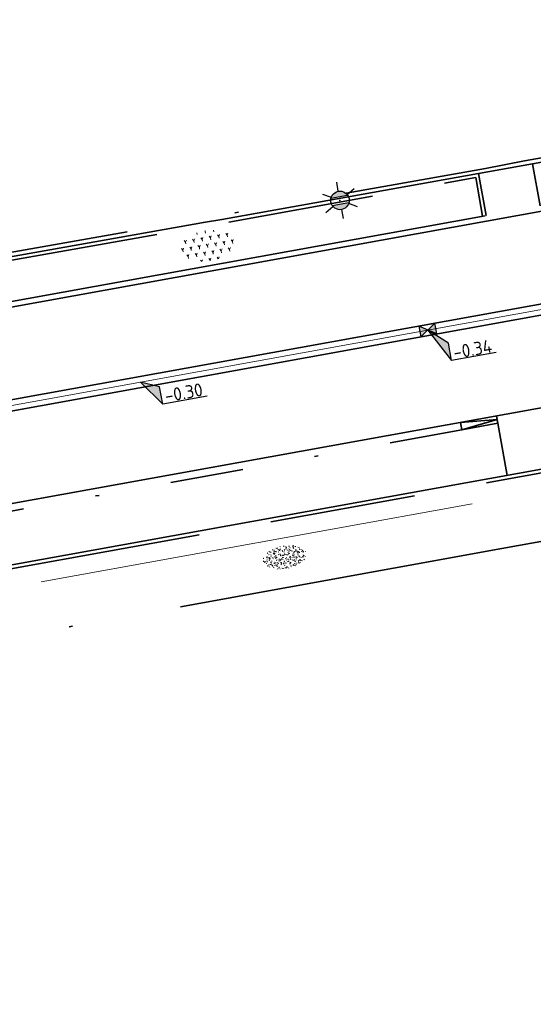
# Model space of a CAD drawing. Header units: metres. Extents: x 0 to 269924, y 0 to 933292.
# Tile 178 of 247: x 134908 to 134922, y 466624 to 466650. Entities that reach past the tile are written whole.
import ezdxf
from ezdxf import colors
from ezdxf.entities.mleader import LeaderData, LeaderLine
from ezdxf.enums import TextEntityAlignment as Align
from ezdxf.math import Vec2, Vec3

# ---------------------------------------------------------------- set-up
doc = ezdxf.new("R2010")
doc.units = ezdxf.units.M
for name, pattern in [('VH-GELEIDEBAND', [6, 2, -2, 0, -2]), ('VH-OPSLUITBAND_100X200', [16, 8, -2, 4, -2]), ('VH-OPSLUITBAND_150X250', [24, 16, -2, 4, -2]), ('XX-HIDDEN', [4, 2, -2]), ('XX-PROJECTGRENS', [18, 12, -3, 0, -3])]:
    doc.linetypes.add(name, pattern=pattern)
for name, color, linetype, lineweight, true_color in [('N-WE-GR-BEPLANTING-S', 7, 'Continuous', 18, 0x00a57c), ('N-WE-GR-GRAS-S', 7, 'Continuous', 18, 0x00a500), ('N-WE-RI-HWA_KOLK-S', 150, 'Continuous', 25, 0x007fff), ('N-WE-RI-HWA_STROOMRICHTING-S', 150, 'Continuous', 25, 0x007fff)]:
    doc.layers.add(name, color=color, linetype=linetype, lineweight=lineweight, true_color=true_color)
for name, color, linetype, lineweight in [('N-WE-GR-GRAS-A-200', 62, 'Continuous', 18), ('N-WE-IE-MEUBILAIR_WEGMEUBILAIR_LICHTMAST-S', 7, 'Continuous', 25), ('N-WE-KG-GRENS_PROJECT-G', 7, 'XX-PROJECTGRENS', 35), ('N-WE-VH-GOOT_STRAATBAKSTEEN-G', 170, 'Continuous', 35), ('N-WE-VH-KANTOPSLUITING_GELEIDEBAND_50 200_250-G', 20, 'VH-GELEIDEBAND', 35), ('N-WE-VH-KANTOPSLUITING_OPSLUITBAND_100X200-G', 150, 'VH-OPSLUITBAND_100X200', 35), ('N-WE-VH-KANTOPSLUITING_OPSLUITBAND_150X250-G', 150, 'VH-OPSLUITBAND_150X250', 35), ('N-WE-VH-KANTOPSLUITING_VOORKANTBAND-G', 50, 'Continuous', 35), ('N-WE-VH-MATERIAALGRENS-G', 7, 'XX-HIDDEN', 35), ('N-WE-VH-VERHARDING-T18', 10, 'Continuous', 18), ('N-WE-VH-VERHARDING_ASFALT-S', 7, 'Continuous', 18), ('X-XX-AL-HOOGTELABEL-S', 7, 'Continuous', 25)]:
    doc.layers.add(name, color=color, linetype=linetype, lineweight=lineweight)
doc.layers.add('X-XX-AL-HULPLIJN-G', color=30, linetype='Continuous', lineweight=18, plot=False)
doc.styles.add('NLCS-ISO', font='NLCS-ISO.ttf')
doc.styles.add('NLCS-ISO-M200-T18', font='NLCS-ISO.ttf', dxfattribs={"height": 0.36})

# ---------------------------------------------------------------- blocks, each defined once
blk = doc.blocks.new('*U97')
for p, q in [((2.54, -2.2), (0, 0)), ((0, 0), (2.63, -4.6)), ((2.63, -4.6), (2.54, -2.2)), ((8.83, -4.38), (2.63, -4.6))]:
    blk.add_line(p, q)
blk.add_solid([(2.54, -2.2), (0, 0), (2.63, -4.6)])
at = {"style": 'NLCS-ISO'}
blk.add_attdef('...', text='', height=1.8, rotation=2.0313, dxfattribs=at).set_placement((5.74, -4.91), align=Align.BOTTOM_CENTER)
blk = doc.blocks.new('*U98')
at = {"layer": 'X-XX-AL-HOOGTELABEL-S', "xscale": 0.2, "yscale": 0.2, "zscale": 0.2, "rotation": 357.9686646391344}
blk.add_blockref('*U97', (0, 0), dxfattribs=at).add_auto_attribs({'...': '-0.34'})
blk = doc.blocks.new('*U99')
at = {"layer": 'N-WE-GR-GRAS-A-200', "color": 0, "linetype": 'ByBlock', "lineweight": -2, "transparency": 16777216, "rotation": 10.23988727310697}
blk.add_blockref('*U98', (134918.688, 466641.952), dxfattribs=at)
blk = doc.blocks.new('*U114')
for p, q in [((2.49, -1.03), (0, 0)), ((0, 0), (2.56, -3.43)), ((2.56, -3.43), (2.49, -1.03)), ((8.76, -3.25), (2.56, -3.43))]:
    blk.add_line(p, q)
blk.add_solid([(2.49, -1.03), (0, 0), (2.56, -3.43)])
at = {"style": 'NLCS-ISO'}
blk.add_attdef('...', text='', height=1.8, rotation=1.7023, dxfattribs=at).set_placement((5.68, -3.76), align=Align.BOTTOM_CENTER)
blk = doc.blocks.new('*U115')
at = {"layer": 'X-XX-AL-HOOGTELABEL-S', "xscale": 0.2000000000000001, "yscale": 0.2000000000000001, "zscale": 0.2000000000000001, "rotation": 358.2976530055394}
blk.add_blockref('*U114', (0, 0), dxfattribs=at).add_auto_attribs({'...': '-0.30'})
blk = doc.blocks.new('*U116')
at = {"layer": 'N-WE-VH-VERHARDING_ASFALT-S', "color": 0, "linetype": 'ByBlock', "lineweight": -2, "transparency": 16777216, "rotation": 10.23988727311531}
blk.add_blockref('*U115', (134910.815, 466640.53), dxfattribs=at)
blk = doc.blocks.new('N-SIE-WEG_LICHTMAST-SO')
h = blk.add_hatch(color=256)
h.paths.add_polyline_path([(1.16, 0.5, 0.658505), (-1.16, 0.5)])
h.paths.add_polyline_path([(-1.16, -0.5, 0.658505), (1.16, -0.5)])
at = {"flags": 128}
for points in [[(0, 1.27), (0, 2.53)], [(-2.19, 1.27), (-1.1, 0.63)], [(-1.16, 0.5), (1.16, 0.5)], [(1.1, 0.63), (2.19, 1.27)], [(-2.19, -1.27), (-1.1, -0.63)], [(-1.16, -0.5), (1.16, -0.5)], [(0, -1.27), (0, -2.53)], [(2.19, -1.27), (1.1, -0.63)]]:
    blk.add_lwpolyline(points, dxfattribs=at)
at = {"ltscale": 0.5}
blk.add_circle((0, 0), 1.27, dxfattribs=at)
at = {"style": 'NLCS-ISO'}
blk.add_attdef('TYPE', text='', height=1.8, dxfattribs=at).set_placement((0, 2.53), align=Align.BOTTOM_CENTER)
blk = doc.blocks.new('N-SRI-KOLK_STRAAT_450X300-SO')
h = blk.add_hatch(color=256)
h.dxf.hatch_style = 1
h.paths.add_polyline_path([(0, 0), (-1.125, 0.75), (-1.125, -0.75)])
h.paths.add_polyline_path([(1.125, -0.75), (1.125, 0.75), (0, 0)])
for p, q in [((-1.125, -0.75), (1.125, 0.75)), ((1.125, -0.75), (-1.125, 0.75))]:
    blk.add_line(p, q)
at = {"flags": 128}
blk.add_lwpolyline([(-1.125, -0.75), (1.125, -0.75), (1.125, 0.75), (-1.125, 0.75)], close=True, dxfattribs=at)
blk = doc.blocks.new('SGR-BEPLANTING_SOORT_01-SO')
for p, q in [((-0.577, 0.993), (-0.577, 0.875)), ((0, 1), (-0.022, 1.038)), ((0, 1), (0.022, 1.038)), ((0, 1), (0, 0.875)), ((0.577, 0.992), (0.577, 0.875)), ((-1.732, 0), (-1.804, 0.125)), ((-1.732, 0), (-1.66, 0.125)), ((-1.732, 0), (-1.732, -0.125)), ((-1.443, 0.5), (-1.516, 0.625)), ((-1.443, 0.5), (-1.371, 0.625)), ((-1.443, 0.5), (-1.443, 0.375)), ((-1.155, 0), (-1.227, 0.125)), ((-1.155, 0), (-1.083, 0.125)), ((-1.155, 0), (-1.155, -0.125)), ((-0.866, 0.5), (-0.938, 0.625)), ((-0.866, 0.5), (-0.794, 0.625)), ((-0.866, 0.5), (-0.866, 0.375)), ((-0.577, 0), (-0.65, 0.125)), ((-0.577, 0), (-0.505, 0.125)), ((-0.577, 0), (-0.577, -0.125)), ((-0.289, 0.5), (-0.361, 0.625)), ((-0.289, 0.5), (-0.217, 0.625)), ((-0.289, 0.5), (-0.289, 0.375)), ((0, 0), (-0.072, 0.125)), ((0, 0), (0.072, 0.125)), ((0, 0), (0, -0.125)), ((0.289, 0.5), (0.217, 0.625)), ((0.289, 0.5), (0.361, 0.625)), ((0.289, 0.5), (0.289, 0.375)), ((0.577, 0), (0.505, 0.125)), ((0.577, 0), (0.65, 0.125)), ((0.577, 0), (0.577, -0.125)), ((0.866, 0.5), (0.794, 0.625)), ((0.866, 0.5), (0.938, 0.625)), ((0.866, 0.5), (0.866, 0.375)), ((1.155, 0), (1.083, 0.125)), ((1.155, 0), (1.227, 0.125)), ((1.155, 0), (1.155, -0.125)), ((1.443, 0.5), (1.371, 0.625)), ((1.443, 0.5), (1.516, 0.625)), ((1.443, 0.5), (1.443, 0.375)), ((1.732, 0), (1.66, 0.125)), ((1.732, 0), (1.804, 0.125)), ((1.732, 0), (1.732, -0.125)), ((-1.443, -0.5), (-1.516, -0.375)), ((-1.443, -0.5), (-1.371, -0.375)), ((-1.443, -0.5), (-1.443, -0.625)), ((-0.866, -0.5), (-0.938, -0.375)), ((-0.866, -0.5), (-0.794, -0.375)), ((-0.866, -0.5), (-0.866, -0.625)), ((-0.289, -0.5), (-0.361, -0.375)), ((-0.289, -0.5), (-0.217, -0.375)), ((-0.289, -0.5), (-0.289, -0.625)), ((0.289, -0.5), (0.217, -0.375)), ((0.289, -0.5), (0.361, -0.375)), ((0.289, -0.5), (0.289, -0.625)), ((0.866, -0.5), (0.794, -0.375)), ((0.866, -0.5), (0.938, -0.375)), ((0.866, -0.5), (0.866, -0.625)), ((1.443, -0.5), (1.371, -0.375)), ((1.443, -0.5), (1.516, -0.375)), ((1.443, -0.5), (1.443, -0.625)), ((-0.581, -0.994), (-0.65, -0.875)), ((-0.574, -0.995), (-0.505, -0.875)), ((0, -1), (-0.072, -0.875)), ((0, -1), (0.072, -0.875)), ((0, -1), (0, -1.039)), ((0.574, -0.994), (0.505, -0.875)), ((0.582, -0.993), (0.65, -0.875))]:
    blk.add_line(p, q)
at = {"style": 'NLCS-ISO'}
blk.add_attdef('TYPE', text='', height=0.5, dxfattribs=at).set_placement((3.471, -0.016), align=Align.MIDDLE_CENTER)
blk = doc.blocks.new('SGR-GRAS_01-SO')
at = {"ltscale": 0.1}
for p, q in [((-0.576, 0.919), (-0.64, 0.957)), ((-0.562, 0.919), (-0.509, 0.972)), ((-0.212, 0.998), (-0.269, 1.031)), ((0.073, 0.993), (0.138, 1.031)), ((0.239, 0.923), (0.312, 0.942)), ((0.594, 0.925), (0.522, 0.945)), ((0.912, 0.894), (0.907, 0.925)), ((1.012, 0.869), (0.947, 0.906)), ((-1.964, -0.07), (-1.977, 0.004)), ((-1.93, 0.188), (-1.925, 0.244)), ((-1.893, 0.237), (-1.921, 0.253)), ((-1.668, 0.023), (-1.595, 0.043)), ((-1.596, 0.241), (-1.649, 0.294)), ((-1.53, 0.316), (-1.595, 0.353)), ((-1.448, 0.644), (-1.521, 0.664)), ((-1.517, 0.187), (-1.442, 0.187)), ((-1.469, 0.576), (-1.482, 0.65)), ((-1.358, 0.206), (-1.431, 0.226)), ((-1.427, 0.476), (-1.354, 0.496)), ((-1.421, 0.131), (-1.356, 0.168)), ((-1.369, 0.009), (-1.382, 0.083)), ((-1.375, 0.106), (-1.322, 0.159)), ((-1.334, 0.111), (-1.328, 0.186)), ((-1.302, 0.761), (-1.324, 0.774)), ((-1.284, 0.684), (-1.278, 0.759)), ((-1.167, 0.395), (-1.232, 0.432)), ((-1.172, 0.241), (-1.225, 0.294)), ((-1.154, 0.647), (-1.207, 0.7)), ((-1.112, 0.172), (-1.04, 0.192)), ((-1.032, 0.028), (-1.097, 0.066)), ((-0.939, 0.84), (-1.004, 0.878)), ((-0.968, 0.512), (-0.915, 0.565)), ((-0.893, 0.496), (-0.965, 0.515)), ((-0.942, 0.187), (-0.867, 0.187)), ((-0.923, 0.418), (-0.858, 0.456)), ((-0.892, 0.812), (-0.817, 0.812)), ((-0.873, 0.655), (-0.886, 0.729)), ((-0.803, 0.057), (-0.875, 0.077)), ((-0.871, 0.625), (-0.799, 0.644)), ((-0.804, 0.474), (-0.869, 0.511)), ((-0.747, 0.241), (-0.8, 0.294)), ((-0.773, 0.089), (-0.786, 0.163)), ((-0.73, 0.647), (-0.783, 0.7)), ((-0.739, 0.034), (-0.732, 0.109)), ((-0.669, 0.107), (-0.734, 0.145)), ((-0.689, 0.607), (-0.682, 0.682)), ((-0.557, 0.321), (-0.485, 0.34)), ((-0.441, 0.553), (-0.506, 0.59)), ((-0.427, 0.785), (-0.499, 0.804)), ((-0.425, 0.706), (-0.36, 0.743)), ((-0.337, 0.347), (-0.41, 0.366)), ((-0.323, 0.241), (-0.376, 0.294)), ((-0.306, 0.186), (-0.371, 0.224)), ((-0.367, 0.187), (-0.292, 0.187)), ((-0.305, 0.647), (-0.358, 0.7)), ((-0.317, 0.812), (-0.242, 0.812)), ((-0.316, 0.774), (-0.244, 0.793)), ((-0.278, 0.735), (-0.291, 0.809)), ((-0.243, 0.017), (-0.17, 0.036)), ((-0.178, 0.169), (-0.191, 0.242)), ((-0.078, 0.632), (-0.143, 0.669)), ((-0.143, -0.043), (-0.137, 0.032)), ((-0.093, 0.53), (-0.087, 0.604)), ((-0.085, 0.159), (-0.032, 0.212)), ((-0.069, 0.189), (-0.004, 0.227)), ((0.057, 0.265), (-0.008, 0.303)), ((-0.002, 0.47), (0.071, 0.489)), ((0.101, 0.241), (0.048, 0.294)), ((0.128, 0.636), (0.056, 0.656)), ((0.119, 0.647), (0.066, 0.7)), ((0.218, 0.198), (0.146, 0.217)), ((0.208, 0.187), (0.283, 0.187)), ((0.286, 0.711), (0.221, 0.748)), ((0.258, 0.812), (0.333, 0.812)), ((0.317, 0.814), (0.304, 0.888)), ((0.313, 0.166), (0.385, 0.185)), ((0.322, 0.565), (0.375, 0.618)), ((0.42, 0.344), (0.355, 0.382)), ((0.417, 0.248), (0.404, 0.322)), ((0.429, 0.477), (0.494, 0.514)), ((0.526, 0.241), (0.472, 0.294)), ((0.543, 0.647), (0.49, 0.7)), ((0.555, -0.022), (0.49, 0.015)), ((0.502, 0.452), (0.509, 0.527)), ((0.554, 0.619), (0.626, 0.638)), ((0.649, 0.79), (0.584, 0.827)), ((0.684, 0.487), (0.611, 0.507)), ((0.774, 0.049), (0.701, 0.069)), ((0.784, 0.423), (0.719, 0.461)), ((0.783, 0.187), (0.858, 0.187)), ((0.833, 0.812), (0.908, 0.812)), ((0.918, 0.057), (0.853, 0.094)), ((0.868, 0.315), (0.941, 0.334)), ((0.95, 0.241), (0.897, 0.294)), ((0.967, 0.647), (0.914, 0.7)), ((0.927, 0.764), (0.992, 0.802)), ((1.012, 0.328), (0.999, 0.402)), ((1.15, 0.777), (1.077, 0.796)), ((1.147, 0.502), (1.082, 0.54)), ((1.098, 0.375), (1.104, 0.45)), ((1.109, 0.767), (1.182, 0.787)), ((1.239, 0.338), (1.167, 0.358)), ((1.183, 0.011), (1.255, 0.03)), ((1.206, 0.212), (1.259, 0.265)), ((1.282, 0.136), (1.217, 0.173)), ((1.283, 0.248), (1.348, 0.286)), ((1.374, 0.241), (1.321, 0.294)), ((1.392, 0.647), (1.339, 0.7)), ((1.358, 0.187), (1.433, 0.187)), ((1.424, 0.463), (1.496, 0.483)), ((1.51, 0.581), (1.445, 0.619)), ((1.645, 0.215), (1.58, 0.252)), ((1.607, 0.407), (1.594, 0.481)), ((1.693, 0.298), (1.7, 0.373)), ((1.795, 0.19), (1.722, 0.209)), ((1.738, 0.159), (1.81, 0.179)), ((1.798, 0.241), (1.745, 0.294)), ((1.933, 0.187), (1.948, 0.187)), ((-1.918, -0.157), (-1.854, -0.119)), ((-1.824, -0.083), (-1.897, -0.064)), ((-1.759, -0.13), (-1.823, -0.092)), ((-1.782, -0.301), (-1.729, -0.248)), ((-1.624, -0.496), (-1.689, -0.459)), ((-1.631, -0.572), (-1.684, -0.519)), ((-1.613, -0.166), (-1.667, -0.113)), ((-1.567, -0.438), (-1.492, -0.438)), ((-1.535, -0.657), (-1.498, -0.636)), ((-1.395, -0.051), (-1.46, -0.013)), ((-1.385, -0.462), (-1.378, -0.387)), ((-1.353, -0.281), (-1.281, -0.261)), ((-1.269, -0.232), (-1.341, -0.212)), ((-1.261, -0.417), (-1.326, -0.38)), ((-1.269, -0.557), (-1.282, -0.483)), ((-1.207, -0.572), (-1.26, -0.519)), ((-1.179, -0.67), (-1.252, -0.651)), ((-1.189, -0.166), (-1.242, -0.113)), ((-1.126, -0.784), (-1.191, -0.746)), ((-1.065, -0.386), (-1, -0.348)), ((-1.039, -0.585), (-0.967, -0.565)), ((-0.992, -0.438), (-0.917, -0.438)), ((-0.897, -0.338), (-0.962, -0.301)), ((-0.898, -0.654), (-0.845, -0.601)), ((-0.783, -0.572), (-0.836, -0.519)), ((-0.763, -0.705), (-0.828, -0.667)), ((-0.765, -0.166), (-0.818, -0.113)), ((-0.798, -0.132), (-0.726, -0.112)), ((-0.789, -0.539), (-0.782, -0.464)), ((-0.713, -0.381), (-0.786, -0.361)), ((-0.725, -0.889), (-0.652, -0.869)), ((-0.709, -0.902), (-0.644, -0.864)), ((-0.624, -0.819), (-0.696, -0.799)), ((-0.674, -0.477), (-0.687, -0.403)), ((-0.534, -0.259), (-0.599, -0.222)), ((-0.567, -0.098), (-0.502, -0.061)), ((-0.491, -0.248), (-0.438, -0.195)), ((-0.484, -0.436), (-0.411, -0.416)), ((-0.399, -0.626), (-0.464, -0.588)), ((-0.417, -0.438), (-0.342, -0.438)), ((-0.358, -0.572), (-0.411, -0.519)), ((-0.341, -0.166), (-0.394, -0.113)), ((-0.248, -0.091), (-0.32, -0.072)), ((-0.171, -0.18), (-0.236, -0.143)), ((-0.158, -0.529), (-0.23, -0.51)), ((-0.211, -0.614), (-0.146, -0.577)), ((-0.193, -0.616), (-0.187, -0.541)), ((-0.169, -0.74), (-0.097, -0.72)), ((-0.036, -0.547), (-0.101, -0.509)), ((-0.078, -0.398), (-0.091, -0.324)), ((0.021, -0.964), (0.008, -0.89)), ((0.066, -0.572), (0.013, -0.519)), ((0.084, -0.166), (0.031, -0.113)), ((0.099, -0.913), (0.034, -0.876)), ((0.072, -0.287), (0.144, -0.268)), ((0.192, -0.101), (0.127, -0.064)), ((0.158, -0.438), (0.233, -0.438)), ((0.308, -0.24), (0.235, -0.221)), ((0.327, -0.468), (0.262, -0.43)), ((0.287, -0.327), (0.352, -0.289)), ((0.397, -0.678), (0.325, -0.659)), ((0.386, -0.591), (0.459, -0.572)), ((0.393, -0.601), (0.446, -0.548)), ((0.462, -0.834), (0.397, -0.797)), ((0.402, -0.693), (0.409, -0.618)), ((0.49, -0.572), (0.437, -0.519)), ((0.452, -0.12), (0.459, -0.046)), ((0.508, -0.166), (0.455, -0.113)), ((0.517, -0.318), (0.504, -0.244)), ((0.617, -0.884), (0.604, -0.81)), ((0.69, -0.389), (0.625, -0.351)), ((0.627, -0.138), (0.7, -0.119)), ((0.643, -0.843), (0.708, -0.806)), ((0.701, -0.895), (0.773, -0.876)), ((0.733, -0.438), (0.808, -0.438)), ((0.825, -0.755), (0.76, -0.718)), ((0.785, -0.039), (0.85, -0.002)), ((0.863, -0.389), (0.791, -0.37)), ((0.799, -0.195), (0.852, -0.142)), ((0.914, -0.572), (0.861, -0.519)), ((0.932, -0.166), (0.879, -0.113)), ((0.953, -0.827), (0.88, -0.808)), ((0.942, -0.442), (1.014, -0.423)), ((1.053, -0.31), (0.988, -0.272)), ((0.998, -0.77), (1.004, -0.696)), ((1.048, -0.198), (1.054, -0.123)), ((1.112, -0.239), (1.099, -0.165)), ((1.188, -0.676), (1.123, -0.639)), ((1.141, -0.556), (1.206, -0.518)), ((1.212, -0.805), (1.199, -0.731)), ((1.329, -0.1), (1.256, -0.08)), ((1.256, -0.746), (1.328, -0.727)), ((1.339, -0.572), (1.286, -0.519)), ((1.356, -0.166), (1.303, -0.113)), ((1.308, -0.438), (1.383, -0.438)), ((1.419, -0.538), (1.346, -0.518)), ((1.416, -0.231), (1.351, -0.193)), ((1.551, -0.597), (1.486, -0.56)), ((1.497, -0.293), (1.569, -0.274)), ((1.639, -0.268), (1.704, -0.231)), ((1.643, -0.275), (1.65, -0.2)), ((1.684, -0.547), (1.736, -0.495)), ((1.707, -0.159), (1.694, -0.085)), ((1.713, -0.522), (1.71, -0.519)), ((1.779, -0.152), (1.715, -0.114)), ((1.781, -0.166), (1.728, -0.113)), ((1.884, -0.248), (1.812, -0.229)), ((-0.836, -0.943), (-0.853, -0.926)), ((-0.582, -0.994), (-0.587, -0.97)), ((-0.376, -0.979), (-0.429, -0.926)), ((-0.265, -0.992), (-0.33, -0.955)), ((-0.068, -0.968), (-0.141, -0.948)), ((-0.014, -1.008), (0.039, -0.955)), ((0.048, -0.979), (-0.005, -0.926)), ((0.172, -1.037), (0.218, -1.024)), ((0.472, -0.979), (0.419, -0.926)), ((0.856, -0.938), (0.844, -0.926))]:
    blk.add_line(p, q, dxfattribs=at)
at = {"ltscale": 0.1, "style": 'NLCS-ISO'}
blk.add_attdef('TYPE', text='', height=0.5, dxfattribs=at).set_placement((3.471, -0.016), align=Align.MIDDLE_CENTER)

msp = doc.modelspace()

# ---------------------------------------------------------------- linework, layer by layer
at = {"layer": 'N-WE-KG-GRENS_PROJECT-G', "flags": 128}
msp.add_lwpolyline([(133942.152, 466524.013), (133955.533, 466522.507), (133956.145, 466521.626), (133962.811, 466521.355), (133963.543, 466522.67), (133965.054, 466522.563), (133965.551, 466521.193), (133981.5, 466520.334), (133981.565, 466520.896), (133982.028, 466520.86), (133994.134, 466520.33), (133994.151, 466519.671), (134009.067, 466519.478), (134013.911, 466519.512), (134027.732, 466519.636), (134028.693, 466519.554), (134034.796, 466519.611), (134050.86, 466519.659), (134068.501, 466520.152), (134071.254, 466520.237), (134077.26, 466520.692), (134094.041, 466522.635), (134101.385, 466523.282), (134101.428, 466523.91), (134128.995, 466527.092), (134141.938, 466528.627), (134148.421, 466529.392), (134148.476, 466529.087), (134157.108, 466530.24), (134157.762, 466530.339), (134157.953, 466529.076), (134163.706, 466529.946), (134172.69, 466531.055), (134201.838, 466535.069), (134202.197, 466534.878), (134203.304, 466535.042), (134208.161, 466535.722), (134214.682, 466536.673), (134215.15, 466536.846), (134235.766, 466539.754), (134239.587, 466540.449), (134251.117, 466542.218), (134251.536, 466542.09), (134264.479, 466543.833), (134264.487, 466544.317), (134273.56, 466545.641), (134273.608, 466545.287), (134285.679, 466546.863), (134299.118, 466548.971), (134309.192, 466550.345), (134329.805, 466553.659), (134341.526, 466555.206), (134346.97, 466556.112), (134351.977, 466556.025), (134358.949, 466556.887), (134359.186, 466557.313), (134365.426, 466557.917), (134389.225, 466560.758), (134395.395, 466561.519), (134400.633, 466562.019), (134418.638, 466563.907), (134426.404, 466566.343), (134432.472, 466567.14), (134437.532, 466567.422), (134444.848, 466568.25), (134448.277, 466568.388), (134484.594, 466572.762), (134486.539, 466572.966), (134490.599, 466573.546), (134498.499, 466574.536), (134514.318, 466576.701), (134542.397, 466581.367), (134546.702, 466582.122), (134551.593, 466582.441), (134551.871, 466583.179), (134557.906, 466584.406), (134558.276, 466584.115), (134567.36, 466586.004), (134582.717, 466588.715), (134583.108, 466588.972), (134590.444, 466590.398), (134630.038, 466598.271), (134633.264, 466598.923), (134632.087, 466604.993), (134646.051, 466607.537), (134647.414, 466607.429), (134666.972, 466611.405), (134675.342, 466617.463), (134674.819, 466607.593), (134696.995, 466610.537), (134702.172, 466611.327), (134706.525, 466612.071), (134709.085, 466612.323), (134712.087, 466612.776), (134715, 466613.203), (134716.349, 466613.229), (134723.364, 466613.968), (134738.981, 466616.639), (134746.062, 466617.28), (134746.09, 466616.641), (134760.121, 466618.861), (134759.993, 466619.829), (134768.446, 466621.137), (134784.615, 466623.738), (134787.541, 466625.072), (134796.772, 466626.479), (134796.899, 466625.715), (134813.878, 466628.545), (134820.226, 466629.584), (134847.68, 466634.234), (134881.79, 466639.204), (134881.926, 466639.532), (134884.43, 466640.009), (134893.797, 466641.711), (134903.085, 466643.328), (134904.138, 466643.527), (134920.265, 466646.374), (134921.332, 466646.578), (134937.367, 466649.518), (134938.501, 466649.708), (134961.555, 466654.096), (134967.764, 466655.262), (134974.722, 466656.563), (134984.23, 466658.491), (134992.023, 466659.998), (134995.809, 466660.766), (135000.442, 466661.693), (135009.695, 466663.648), (135010.659, 466663.869), (135018.832, 466665.618), (135021.92, 466666.314), (135034.093, 466668.943), (135034.161, 466668.769), (135043.8, 466670.832), (135059.084, 466674.02), (135068.771, 466676.078), (135083.089, 466679.034), (135091.902, 466680.993), (135097.488, 466682.166), (135104.831, 466683.651), (135116.534, 466686.231), (135119.892, 466686.792), (135126.3, 466688.013), (135127.347, 466688.196), (135130.448, 466688.891), (135135.602, 466689.887), (135140.19, 466691.518), (135166.592, 466696.94), (135182.368, 466700.724), (135201.902, 466704.748), (135203.941, 466705.082), (135209.867, 466705.957), (135217.801, 466707.782), (135228.821, 466709.933), (135242.391, 466712.598), (135277.698, 466719.723), (135279.457, 466720.111), (135279.55, 466721.578), (135288.178, 466723.073), (135350.963, 466735.305), (135501.986, 466763.685), (135501.162, 466761.839), (135525.132, 466766.833), (135533.639, 466768.672), (135569.042, 466775.188), (135582.767, 466777.378), (135584.022, 466777.634), (135585.675, 466776.264, 0.01918), (135652.451, 466792.01), (135652.891, 466793.457), (135660.981, 466795.919), (135661.574, 466796.074), (135664.481, 466796.836), (135665.946, 466796.651), (135673.558, 466799.328), (135680.977, 466801.739), (135687.276, 466804.201), (135692.547, 466806.295), (135705.432, 466809.743), (135712.094, 466810.706), (135728.145, 466817.035), (135760.285, 466825.832), (135773.458, 466829.179), (135789.116, 466834.08), (135813.029, 466842.892), (135823.352, 466846.718), (135839.426, 466852.91), (135860.96, 466860.89), (135867.928, 466863.26), (135895.199, 466872.784), (135899.312, 466861.8), (135873.359, 466852.082), (135873.188, 466848.843), (135867.814, 466846.669), (135856.104, 466842.036), (135847.253, 466838.505), (135830.033, 466832.514), (135818.854, 466828.652), (135812.865, 466826.949), (135808.959, 466825.804), (135805.053, 466824.658), (135770.731, 466814.307), (135766.971, 466812.016), (135761.879, 466808.079), (135757.591, 466807.133), (135743.839, 466803.566), (135724.075, 466798.35), (135721.275, 466798.229), (135720.422, 466801.401), (135715.133, 466799.834), (135698.553, 466794.754), (135698.279, 466793.693), (135686.038, 466790.352), (135686.038, 466789.248), (135686.038, 466787.562), (135681.985, 466786.092), (135677.719, 466785.319), (135623.458, 466770.711), (135607.41, 466767.662), (135584.355, 466763.142), (135577.091, 466761.475), (135570.47, 466760.803), (135524.714, 466753.103), (135522.642, 466752.878), (135515.666, 466751.661), (135498.388, 466748.218), (135460.498, 466741.759), (135438.515, 466737.953), (135402.134, 466731.048), (135401.842, 466732.671), (135396.111, 466731.637), (135390.927, 466730.659), (135374.008, 466727.423), (135342.463, 466720.896), (135337.831, 466720.249), (135332.781, 466719.412), (135316.41, 466716.549), (135312.764, 466716.512), (135301.04, 466714.003), (135296.667, 466713.077), (135288.078, 466711.338), (135288.031, 466710.414), (135288.066, 466708.643), (135283.612, 466707.738), (135244.114, 466700.084), (135242.59, 466702.114), (135218.779, 466697.088), (135216.4, 466696.736), (135207.126, 466694.996), (135197.842, 466693.22), (135196.987, 466690.777), (135188.214, 466689.009), (135186.218, 466690.919), (135157.953, 466685.339), (135157.545, 466682.623), (135152.388, 466681.564), (135151.517, 466683.806), (135135.729, 466680.62), (135134.464, 466677.149), (135128.184, 466675.854), (135125.788, 466678.571), (135109.606, 466675.114), (135107.871, 466673.543), (135107.871, 466672.134), (135099.469, 466670.442), (135080.265, 466666.625), (135079.406, 466666.151), (135069.61, 466664.202), (135057.638, 466661.759), (135035.803, 466657.155), (135033.723, 466658.689), (135013.618, 466654.679), (135014.198, 466652.086), (135012.612, 466651.731), (135012.176, 466654.16), (134999.525, 466651.581), (134981.058, 466648.065), (134978.74, 466647.609), (134978.586, 466647.723), (134973.29, 466646.777), (134967.912, 466645.754), (134966.071, 466645.409), (134952.75, 466642.776), (134952.592, 466643.577), (134951.246, 466643.315), (134944.955, 466642.097), (134940.872, 466641.345), (134939.907, 466640.789), (134925.329, 466637.906), (134925.171, 466637.877), (134925.333, 466636.966), (134925.553, 466635.733), (134922.159, 466635.157), (134921.983, 466636.201), (134920.712, 466635.973), (134906.644, 466633.431), (134906.509, 466633.768), (134899.927, 466632.517), (134896.041, 466630.574), (134862.297, 466626.202), (134861.423, 466623.924), (134854.723, 466622.819), (134853.222, 466624.597), (134834.721, 466621.381), (134818.755, 466618.638), (134803.128, 466616.182), (134801.097, 466614.744), (134787.48, 466613.242), (134768.983, 466610.888), (134755.14, 466609.258), (134754.957, 466609.237), (134754.786, 466610.217), (134731.872, 466606.359), (134713.4, 466603.055), (134699.607, 466600.717), (134685.428, 466598.156), (134675.878, 466596.194), (134672.276, 466595.656), (134668.91, 466595.016), (134645.926, 466591.058), (134638.577, 466590.001), (134611.474, 466584.899), (134601.717, 466583.131), (134600.6, 466582.901), (134592.762, 466581.44), (134575.118, 466578.109), (134569.726, 466577.127), (134558.057, 466574.923), (134547.369, 466573.132), (134538.23, 466571.522), (134531.355, 466570.551), (134524.272, 466569.346), (134519.026, 466568.326), (134515.39, 466567.719), (134505.384, 466563.341), (134500.986, 466562.643), (134495.881, 466561.909), (134495.823, 466562.312), (134492.204, 466563.642), (134484.398, 466562.518), (134478.905, 466561.786), (134469.843, 466560.533), (134464.536, 466559.742), (134456.919, 466558.745), (134448.033, 466557.687), (134433.208, 466556.61), (134412.104, 466554.577), (134407.553, 466554.101), (134387.467, 466551.741), (134381.785, 466550.955), (134364.962, 466548.659), (134360.191, 466548.481), (134354.944, 466547.628), (134324.113, 466542.837), (134319.685, 466541.923), (134312.466, 466540.844), (134307.061, 466539.9), (134305.527, 466540.739), (134283.993, 466537.831), (134278.004, 466536.268), (134260.392, 466533.941), (134253.899, 466532.65), (134244.867, 466531.618), (134227.961, 466528.835), (134196.876, 466524.748), (134191.294, 466524.652), (134189.441, 466519.487), (134180.543, 466523.251), (134138.079, 466517.961), (134135.279, 466517.668), (134120.646, 466515.791), (134115.858, 466514.998), (134094.415, 466512.788), (134094.483, 466512.133), (134077.905, 466510.692), (134056.132, 466509.19), (134043.898, 466509.02), (134033.049, 466509.242), (134023.923, 466509.529), (134011.048, 466510.262), (134011.12, 466510.989), (133978.031, 466511.971), (133977.492, 466511.386), (133976.525, 466511.415), (133970.93, 466511.61), (133940.859, 466512.853), (133936.339, 466513.04), (133926.354, 466513.566), (133918.767, 466513.929), (133914.845, 466514.016), (133909.555, 466514.279), (133907.78, 466514.373), (133898.183, 466514.701), (133889.291, 466514.99), (133877.411, 466515.387), (133865.169, 466516.189), (133858.598, 466516.511), (133853.557, 466516.784), (133840.824, 466517.534), (133833.647, 466517.757), (133833.706, 466517.421), (133832.853, 466517.458), (133826.979, 466517.575), (133808.076, 466518.296), (133803.308, 466518.179), (133802.56, 466518.555), (133780.072, 466520.153), (133779.6, 466519.291), (133774.066, 466519.538), (133773.735, 466520.559), (133740.527, 466522.642), (133713.376, 466524.159), (133705.703, 466524.636), (133705.709, 466526.266), (133685.059, 466527.583), (133660.563, 466529.253), (133639.129, 466529.346), (133622.453, 466530.286), (133616.388, 466530.543), (133614.494, 466530.624), (133604.393, 466531.597), (133597.464, 466531.465), (133574.3, 466531.955), (133566.695, 466531.543), (133561.32, 466531.616), (133554.142, 466531.627), (133545.309, 466531.719), (133535.509, 466531.795), (133530.483, 466531.897), (133499.098, 466532.845), (133498.91, 466530.624), (133497.604, 466522.359), (133448.566, 466524.379), (133448.421, 466522.59), (133414.567, 466524.034), (133414.497, 466533.241), (133401.904, 466533.723), (133353.812, 466535.745), (133352.26, 466536.139), (133333.107, 466536.524), (133333.343, 466545.829), (133369.152, 466544.714), (133381.325, 466544.396), (133400.699, 466543.637), (133404.005, 466543.551), (133435.456, 466542.61), (133435.456, 466542.277), (133451.526, 466541.628), (133467.883, 466541.235), (133477.659, 466542.034), (133509.103, 466541.442), (133515.138, 466541.284), (133519.939, 466540.992), (133525.525, 466540.798), (133532.518, 466540.097), (133548.147, 466539.778), (133548.297, 466540.601), (133555.22, 466540.722), (133564.265, 466540.558), (133565.06, 466540.188), (133570.074, 466540.025), (133574.07, 466539.875), (133576.623, 466539.795), (133577.163, 466540.007), (133601.21, 466539.677), (133602.809, 466541.635), (133610.483, 466541.448), (133611.878, 466539.353), (133618.8, 466539.154), (133622.331, 466538.943), (133622.362, 466539.485), (133627.247, 466539.274), (133627.305, 466538.709), (133642.487, 466537.733), (133654.92, 466537.235), (133674.71, 466536.649), (133674.766, 466536.962), (133682.638, 466536.639), (133685.084, 466535.631), (133701.924, 466534.36), (133703.6, 466534.856), (133708.504, 466534.396), (133731.895, 466532.391), (133737.992, 466531.942), (133749.854, 466530.901), (133752.15, 466530.77), (133756.921, 466530.655), (133767.535, 466530.109), (133779.853, 466530.016), (133787.77, 466529.934), (133810.905, 466528.967), (133832.384, 466528.238), (133837.192, 466527.837), (133897.841, 466525.036)], format="xyb", close=True, dxfattribs=at)
at = {"layer": 'N-WE-RI-HWA_STROOMRICHTING-S'}
msp.add_point((134916.28, 466645.5), dxfattribs=at)
at = {"layer": 'N-WE-VH-GOOT_STRAATBAKSTEEN-G', "flags": 128}
for points in [[(134850.728, 466629.884), (134879.517, 466635.041), (134906.55, 466639.912), (134925.457, 466643.328), (134930.132, 466644.172), (134943.194, 466646.57), (134946.879, 466647.253), (134947.138, 466647.303), (134962.795, 466650.378), (134966.331, 466651.069), (134981.683, 466653.952), (134997.799, 466657.215), (135022.313, 466662.515), (135031.869, 466664.539), (135032.887, 466664.754), (135034.431, 466665.079), (135043.698, 466667.143), (135044.006, 466667.211), (135046.095, 466667.675), (135047.538, 466667.996), (135075.01, 466673.665), (135097.501, 466678.277), (135099.352, 466678.655), (135105.806, 466679.959)], [(134850.778, 466629.588), (134879.57, 466634.746), (134906.603, 466639.617), (134925.511, 466643.032), (134930.186, 466643.877), (134943.248, 466646.275), (134946.935, 466646.958), (134947.195, 466647.008), (134962.853, 466650.083), (134966.388, 466650.774), (134981.74, 466653.658), (134997.861, 466656.921), (135022.376, 466662.222), (135031.931, 466664.245), (135032.949, 466664.46), (135034.495, 466664.786), (135043.764, 466666.85), (135044.072, 466666.918), (135046.16, 466667.382), (135047.601, 466667.703), (135075.07, 466673.371), (135097.562, 466677.983), (135099.411, 466678.361), (135105.865, 466679.665)]]:
    msp.add_lwpolyline(points, dxfattribs=at)
at = {"layer": 'N-WE-VH-KANTOPSLUITING_GELEIDEBAND_50 200_250-G'}
msp.add_line((134919.619, 466639.224), (134920.603, 466639.402), dxfattribs=at)
at = {"layer": 'N-WE-VH-KANTOPSLUITING_GELEIDEBAND_50 200_250-G', "flags": 128}
for points in [[(134926.016, 466640.38), (134920.603, 466639.402)], [(134919.619, 466639.224), (134907.084, 466636.96), (134868.75, 466630.052), (134860.99, 466628.735)]]:
    msp.add_lwpolyline(points, dxfattribs=at)
at = {"layer": 'N-WE-VH-KANTOPSLUITING_OPSLUITBAND_100X200-G', "flags": 128}
for points in [[(134860.884, 466623.984), (134860.362, 466627.057), (134869.017, 466628.525), (134907.36, 466635.435), (134926.266, 466638.85), (134927.23, 466639.024), (134930.947, 466639.696), (134944.019, 466642.095), (134944.804, 466642.241), (134945.855, 466642.436), (134947.604, 466642.76), (134947.723, 466642.782), (134948.005, 466642.836), (134952.611, 466643.741), (134952.775, 466642.907), (134963.832, 466645.078), (134967.348, 466645.766), (134982.717, 466648.652), (134998.906, 466651.929), (135024.043, 466657.364), (135024.116, 466657.019), (135033.372, 466658.98), (135035.98, 466657.279), (135045.43, 466659.383), (135045.727, 466659.45), (135047.823, 466659.915), (135049.205, 466660.223), (135080.04, 466666.585), (135079.358, 466669.912), (135098.409, 466673.818), (135100.258, 466674.196), (135100.82, 466674.309), (135101.185, 466673.961), (135101.254, 466670.871)], [(134904.684, 466642.269), (134904.487, 466643.365), (134912.557, 466644.797), (134913.065, 466644.877), (134919.999, 466646.122), (134920.189, 466645.069)]]:
    msp.add_lwpolyline(points, dxfattribs=at)
at = {"layer": 'N-WE-VH-KANTOPSLUITING_OPSLUITBAND_150X250-G', "flags": 128}
msp.add_lwpolyline([(135316.997, 466724.843), (135315.08, 466724.475), (135313.629, 466724.211), (135313.376, 466724.165), (135313.134, 466724.121), (135310.974, 466723.729), (135307.111, 466722.987), (135298.589, 466721.321), (135290.557, 466719.76), (135289.46, 466719.549), (135283.802, 466718.426), (135269.364, 466715.553), (135268.786, 466715.438), (135266.433, 466717.007), (135228.557, 466709.443), (135226.977, 466707.087), (135219.382, 466705.571), (135204.833, 466702.633), (135202.475, 466704.199), (135191.572, 466701.99), (135190.009, 466699.632), (135179.23, 466697.448), (135166.748, 466694.922), (135146.469, 466690.824), (135143.722, 466690.274), (135124.399, 466686.41), (135108.354, 466683.177), (135105.281, 466682.557), (135098.824, 466681.252), (135096.969, 466680.873), (135074.476, 466676.26), (135046.983, 466670.587), (135045.521, 466670.262), (135043.43, 466669.798), (135043.122, 466669.729), (135033.87, 466667.669), (135032.34, 466667.347), (135031.32, 466667.131), (135021.759, 466665.106), (134997.256, 466659.809), (134981.175, 466656.553), (134965.833, 466653.672), (134962.285, 466652.978), (134946.633, 466649.904), (134946.388, 466649.857), (134942.713, 466649.176), (134929.657, 466646.779), (134906.08, 466642.52), (134879.042, 466637.648), (134851.29, 466632.53)], dxfattribs=at)
at = {"layer": 'N-WE-VH-KANTOPSLUITING_VOORKANTBAND-G'}
for p, q in [((134920.603, 466639.402), (134920.568, 466639.599)), ((134919.584, 466639.421), (134920.586, 466639.501)), ((134919.619, 466639.224), (134919.584, 466639.421)), ((134920.586, 466639.501), (134919.619, 466639.224))]:
    msp.add_line(p, q, dxfattribs=at)
at = {"layer": 'N-WE-VH-KANTOPSLUITING_VOORKANTBAND-G', "flags": 128}
for points in [[(135108.384, 466683.03), (135105.311, 466682.41), (135098.854, 466681.105), (135096.999, 466680.726), (135074.506, 466676.113), (135047.014, 466670.441), (135045.553, 466670.116), (135043.462, 466669.651), (135043.155, 466669.583), (135033.902, 466667.522), (135031.351, 466666.985), (135021.79, 466664.96), (134997.287, 466659.662), (134981.204, 466656.406), (134965.861, 466653.524), (134962.314, 466652.831), (134946.661, 466649.757), (134946.416, 466649.71), (134942.74, 466649.028), (134929.684, 466646.632), (134906.106, 466642.372), (134879.069, 466637.5), (134850.335, 466632.201), (134821.787, 466627.356)], [(134921.763, 466645.353), (134921.556, 466646.503), (134927.044, 466647.489), (134937.216, 466649.368), (134937.429, 466648.206)], [(134904.586, 466642.251), (134904.371, 466643.446), (134912.54, 466644.896), (134913.048, 466644.976), (134920.079, 466646.238), (134920.287, 466645.087)]]:
    msp.add_lwpolyline(points, dxfattribs=at)
at = {"layer": 'N-WE-VH-KANTOPSLUITING_VOORKANTBAND-G'}
for points in [[(134868.715, 466630.249), (134907.048, 466637.157), (134930.634, 466641.417), (134943.702, 466643.816), (134947.398, 466644.502), (134947.672, 466644.554), (134963.331, 466647.629), (134966.858, 466648.319), (134982.219, 466651.204), (134998.373, 466654.474), (135022.899, 466659.777), (135032.444, 466661.799), (135035.024, 466662.343), (135044.309, 466664.41), (135044.611, 466664.477), (135046.705, 466664.942), (135048.126, 466665.258), (135075.574, 466670.922), (135098.059, 466675.533), (135099.909, 466675.911), (135106.359, 466677.215)], [(134860.785, 466623.967), (134860.247, 466627.138), (134869, 466628.624), (134907.342, 466635.533), (134926.248, 466638.948), (134927.212, 466639.123), (134930.929, 466639.794), (134944.001, 466642.194)]]:
    msp.add_lwpolyline(points, dxfattribs=at)
at = {"layer": 'N-WE-VH-MATERIAALGRENS-G', "flags": 128}
msp.add_lwpolyline([(134920.079, 466646.238), (134921.556, 466646.503)], dxfattribs=at)
at = {"layer": 'N-WE-VH-MATERIAALGRENS-G'}
msp.add_lwpolyline([(134920.603, 466639.402), (134920.861, 466637.975)], dxfattribs=at)
at = {"layer": 'X-XX-AL-HULPLIJN-G'}
for points in [[(134850.762, 466629.738), (134879.544, 466634.893), (134906.576, 466639.764), (134925.484, 466643.18), (134930.159, 466644.025), (134943.221, 466646.422), (134946.907, 466647.106), (134947.167, 466647.156), (134962.824, 466650.231), (134966.36, 466650.922), (134981.712, 466653.805), (134997.83, 466657.068), (135022.345, 466662.368), (135031.9, 466664.392), (135032.918, 466664.607), (135034.463, 466664.933), (135043.731, 466666.996), (135044.039, 466667.065), (135046.128, 466667.529), (135047.57, 466667.85), (135075.04, 466673.518), (135097.532, 466678.13), (135099.382, 466678.508), (135105.836, 466679.812)], [(134943.221, 466646.422), (134930.159, 466644.025), (134926.447, 466643.354), (134925.484, 466643.18), (134906.576, 466639.764), (134879.544, 466634.893), (134855.699, 466630.622)], [(134943.221, 466646.422), (134930.159, 466644.025), (134926.447, 466643.354), (134925.484, 466643.18), (134906.576, 466639.764), (134879.544, 466634.893), (134862.663, 466631.87)], [(134943.221, 466646.422), (134930.159, 466644.025), (134926.447, 466643.354), (134925.484, 466643.18), (134906.576, 466639.764), (134879.544, 466634.893), (134863.573, 466632.033)], [(134908.097, 466635.06), (134919.906, 466637.193)]]:
    msp.add_lwpolyline(points, dxfattribs=at)

# ---------------------------------------------------------------- block references
at = {"layer": 'N-WE-GR-BEPLANTING-S', "xscale": 0.4, "yscale": 0.4, "zscale": 0.4, "rotation": 9.632540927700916}
msp.add_blockref('SGR-BEPLANTING_SOORT_01-SO', (134912.655, 466644.256), dxfattribs=at)
at = {"layer": 'N-WE-GR-GRAS-A-200'}
msp.add_blockref('*U99', (0, 0), dxfattribs=at)
at = {"layer": 'N-WE-GR-GRAS-S', "xscale": 0.2999999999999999, "yscale": 0.2999999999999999, "zscale": 0.2999999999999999, "rotation": 10}
msp.add_blockref('SGR-GRAS_01-SO', (134914.766, 466635.735), dxfattribs=at)
at = {"layer": 'N-WE-IE-MEUBILAIR_WEGMEUBILAIR_LICHTMAST-S', "xscale": 0.2000000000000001, "yscale": 0.2000000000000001, "zscale": 0.2000000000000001, "rotation": 10.21487124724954}
msp.add_blockref('N-SIE-WEG_LICHTMAST-SO', (134916.28, 466645.5), dxfattribs=at)
at = {"layer": 'N-WE-RI-HWA_KOLK-S', "xscale": 0.2000000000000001, "yscale": 0.2000000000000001, "zscale": 0.2000000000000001, "rotation": 10.23988727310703}
msp.add_blockref('N-SRI-KOLK_STRAAT_450X300-SO', (134918.688, 466641.952), dxfattribs=at)
at = {"layer": 'N-WE-VH-VERHARDING_ASFALT-S'}
msp.add_blockref('*U116', (0, 0), dxfattribs=at)

# ---------------------------------------------------------------- leaders
at = {"layer": 'N-WE-VH-VERHARDING-T18'}
ml = msp.add_multileader_mtext('Standard', dxfattribs=at)
ml.set_content('', color=256, style='NLCS-ISO-M200-T18')
ml.set_leader_properties(color=256, linetype='ByLayer', lineweight=-1)
ml.build(insert=Vec2(0, 0))
ml.multileader.update_dxf_attribs({"has_dogleg": 0, "text_left_attachment_type": 5, "text_right_attachment_type": 5, "dogleg_length": 0.36, "arrow_head_size": 0.36})
ctx = ml.context
ctx.base_point, ctx.char_height, ctx.arrow_head_size, ctx.landing_gap_size, ctx.plane_origin = Vec3(135697.392, 466805.766), 0.36, 0.36, 0.18, Vec3(135695.697, 466805.189)
ctx.left_attachment, ctx.right_attachment = 5, 5
notes = []
notes.append((ctx, [(0, (0, 0, 0), (0, 0), (1, 0), 1, [])]))
ctx.mtext.insert, ctx.mtext.rotation, ctx.mtext.flow_direction = Vec3(135697.572, 466806.126), -0.147529, 5
for ctx, leaders in notes:
    for number, flags, end, landing, length, lines in leaders:
        leader = LeaderData()
        leader.index, (leader.has_last_leader_line, leader.has_dogleg_vector, leader.attachment_direction) = number, flags
        leader.last_leader_point, leader.dogleg_vector, leader.dogleg_length = Vec3(end), Vec3(landing), length
        for number, points, colour, breaks in lines:
            line = LeaderLine()
            line.index, line.vertices, line.color, line.breaks = number, Vec3.list(points), colors.encode_raw_color(colour), breaks
            leader.lines.append(line)
        ctx.leaders.append(leader)

doc.saveas('drawing.dxf')
